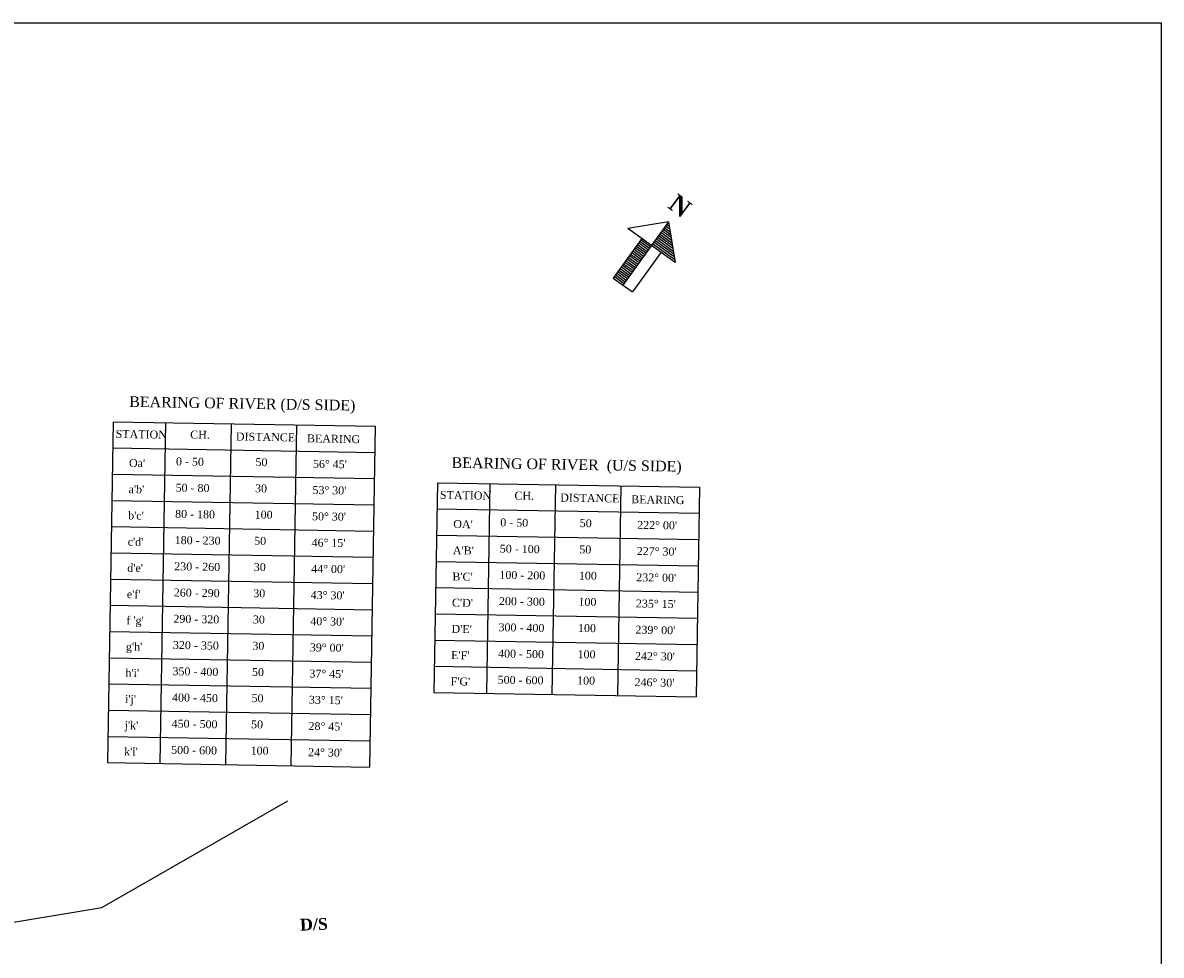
# Model space of a CAD drawing. Header units: inches. Extents: x 879 to 277514, y -5538 to 24347.
# Tile 4 of 4: x 258279 to 277514, y 8597 to 24347. Entities that reach past the tile are written whole.
import ezdxf

# ---------------------------------------------------------------- set-up
doc = ezdxf.new("R2010")
doc.units = ezdxf.units.IN
doc.header["$MEASUREMENT"] = 0

msp = doc.modelspace()

# ---------------------------------------------------------------- linework, layer by layer
at = {"color": 1, "ltscale": 0.5}
for p, q in [((235247, 24347), (277514, 24347)), ((277514, 24347), (277514, -5538))]:
    msp.add_line(p, q, dxfattribs=at)
at = {"color": 7}
for p, q in [((269188, 20986), (268418, 19917)), ((269188, 20986), (268503, 20874)), ((269194, 20952), (269174, 20966)), ((269188, 20986), (269301, 20298)), ((268901, 20587), (268503, 20874)), ((269247, 20625), (269037, 20777)), ((269240, 20672), (269057, 20804)), ((269232, 20719), (269077, 20831)), ((269224, 20766), (269096, 20858)), ((269217, 20812), (269116, 20885)), ((269209, 20859), (269135, 20912)), ((269202, 20906), (269155, 20939)), ((268738, 20704), (268255, 20034)), ((268665, 20603), (268828, 20486)), ((268685, 20631), (268848, 20513)), ((268704, 20658), (268867, 20540)), ((268724, 20685), (268887, 20568)), ((269301, 20298), (268901, 20587)), ((269293, 20345), (268920, 20614)), ((269286, 20392), (268940, 20641)), ((269278, 20439), (268959, 20668)), ((269270, 20485), (268979, 20695)), ((269263, 20532), (268998, 20723)), ((269255, 20579), (269018, 20750)), ((268529, 20414), (268691, 20297)), ((268548, 20441), (268711, 20324)), ((268568, 20468), (268730, 20351)), ((269063, 20470), (268580, 19800)), ((268587, 20495), (268750, 20378)), ((268607, 20522), (268769, 20405)), ((268626, 20549), (268789, 20432)), ((268646, 20576), (268808, 20459)), ((268372, 20197), (268535, 20080)), ((268392, 20224), (268554, 20107)), ((268411, 20251), (268574, 20134)), ((268431, 20278), (268593, 20161)), ((268450, 20305), (268613, 20188)), ((268470, 20332), (268633, 20215)), ((268490, 20360), (268652, 20242)), ((268509, 20387), (268672, 20269)), ((268255, 20034), (268580, 19800)), ((268275, 20061), (268437, 19944)), ((268294, 20089), (268457, 19971)), ((268314, 20116), (268476, 19998)), ((268333, 20143), (268496, 20026)), ((268353, 20170), (268515, 20053))]:
    msp.add_line(p, q, dxfattribs=at)
at = {"color": 0}
for p, q in [((259806, 17608), (259709, 11851)), ((259806, 17608), (264235, 17534)), ((260692, 17593), (260595, 11836)), ((261799, 17575), (261702, 11817)), ((262906, 17556), (262809, 11798)), ((264235, 17534), (264138, 11776)), ((259798, 17165), (264227, 17091)), ((259791, 16722), (264220, 16648)), ((265284, 16578), (265225, 13035)), ((265284, 16578), (265225, 13035)), ((265284, 16578), (269713, 16503)), ((266170, 16563), (266111, 13020)), ((267277, 16544), (267218, 13001)), ((268385, 16526), (268325, 12983)), ((269713, 16503), (269654, 12960)), ((259783, 16280), (264213, 16205)), ((265277, 16135), (269706, 16061)), ((259776, 15837), (264205, 15762)), ((265269, 15692), (269699, 15618)), ((259769, 15394), (264198, 15319)), ((265262, 15249), (269691, 15175)), ((259761, 14951), (264190, 14876)), ((265255, 14806), (269684, 14732)), ((259754, 14508), (264183, 14433)), ((265247, 14363), (269676, 14289)), ((259746, 14065), (264175, 13990)), ((265240, 13921), (269669, 13846)), ((259739, 13622), (264168, 13548)), ((265232, 13478), (269661, 13403)), ((259731, 13179), (264160, 13105)), ((265225, 13035), (269654, 12960)), ((259724, 12736), (264153, 12662)), ((259716, 12293), (264145, 12219)), ((259709, 11851), (264138, 11776))]:
    msp.add_line(p, q, dxfattribs=at)
at = {"ltscale": 0.5}
for p, q in [((259616, 9405), (262757, 11205)), ((256245, 8838), (259616, 9405))]:
    msp.add_line(p, q, dxfattribs=at)

# ---------------------------------------------------------------- texts
for s, insert, char_height, width, attachment_point, rotation in [('{\\fRomantic|b1|i0|c2|p2;N}', (269472, 21375), 300, 2672.44, 2, 323.2157), ('{\\fTimes New Roman|b0|i0|c0|p18;BEARING OF RIVER (D/S SIDE)}', (261990, 18006), 178.56, 5420.82, 2, 359.0357), ('{\\fTimes New Roman|b0|i0|c0|p18;STATION}', (259849, 17470), 133.92, 8423.79, 1, 359.0357), ('{\\fTimes New Roman|b0|i0|c0|p18;CH.}', (261109, 17459), 133.92, 8423.79, 1, 359.0357), ('{\\fTimes New Roman|b0|i0|c0|p18;DISTANCE}', (261882, 17426), 133.92, 8423.79, 1, 359.0357), ('{\\fTimes New Roman|b0|i0|c0|p18;BEARING}', (263082, 17395), 133.92, 8423.79, 1, 359.0357), ("{\\fTimes New Roman|b0|i0|c0|p18;Oa'}", (260075, 16979), 133.92, 8423.79, 1, 359.0357), ('{\\fTimes New Roman|b0|i0|c0|p18;0 - 50}', (260869, 17006), 133.92, 8423.79, 1, 359.0357), ('{\\fTimes New Roman|b0|i0|c0|p18;50}', (262212, 16994), 133.92, 8423.79, 1, 359.0357), ("{\\fTimes New Roman|b0|i0|c0|p18;56%%D 45'}", (263183, 16965), 133.92, 8423.79, 1, 359.0357), ('{\\fTimes New Roman|b0|i0|c0|p18;BEARING OF RIVER  (U/S SIDE)}', (267469, 16976), 178.56, 5420.82, 2, 359.0357), ("{\\fTimes New Roman|b0|i0|c0|p18;a'b'}", (260068, 16536), 133.92, 8423.79, 1, 359.0357), ('{\\fTimes New Roman|b0|i0|c0|p18;50 - 80}', (260862, 16563), 133.92, 8423.79, 1, 359.0357), ('{\\fTimes New Roman|b0|i0|c0|p18;30}', (262205, 16551), 133.92, 8423.79, 1, 359.0357), ("{\\fTimes New Roman|b0|i0|c0|p18;53%%D 30'}", (263175, 16522), 133.92, 8423.79, 1, 359.0357), ('{\\fTimes New Roman|b0|i0|c0|p18;STATION}', (265328, 16440), 133.92, 8423.79, 1, 359.0357), ('{\\fTimes New Roman|b0|i0|c0|p18;CH.}', (266587, 16429), 133.92, 8423.79, 1, 359.0357), ('{\\fTimes New Roman|b0|i0|c0|p18;DISTANCE}', (267361, 16395), 133.92, 8423.79, 1, 359.0357), ('{\\fTimes New Roman|b0|i0|c0|p18;BEARING}', (268560, 16365), 133.92, 8423.79, 1, 359.0357), ("{\\fTimes New Roman|b0|i0|c0|p18;b'c'}", (260061, 16093), 133.92, 8423.79, 1, 359.0357), ('{\\fTimes New Roman|b0|i0|c0|p18;80 - 180}', (260854, 16120), 133.92, 8423.79, 1, 359.0357), ('{\\fTimes New Roman|b0|i0|c0|p18;100}', (262198, 16108), 133.92, 8423.79, 1, 359.0357), ("{\\fTimes New Roman|b0|i0|c0|p18;50%%D 30'}", (263168, 16079), 133.92, 8423.79, 1, 359.0357), ('{\\fTimes New Roman|b0|i0|c0|p18;0 - 50}', (266348, 15975), 133.92, 8423.79, 1, 359.0357), ("{\\fTimes New Roman|b0|i0|c0|p18;OA'}", (265554, 15948), 133.92, 8423.79, 1, 359.0357), ('{\\fTimes New Roman|b0|i0|c0|p18;50}', (267691, 15963), 133.92, 8423.79, 1, 359.0357), ("{\\fTimes New Roman|b0|i0|c0|p18;222%%D 00'}", (268661, 15934), 133.92, 8423.79, 1, 359.0357), ("{\\fTimes New Roman|b0|i0|c0|p18;c'd'}", (260053, 15650), 133.92, 8423.79, 1, 359.0357), ('{\\fTimes New Roman|b0|i0|c0|p18;180 - 230}', (260847, 15677), 133.92, 8423.79, 1, 359.0357), ('{\\fTimes New Roman|b0|i0|c0|p18;50}', (262190, 15665), 133.92, 8423.79, 1, 359.0357), ("{\\fTimes New Roman|b0|i0|c0|p18;46%%D 15'}", (263160, 15636), 133.92, 8423.79, 1, 359.0357), ("{\\fTimes New Roman|b0|i0|c0|p18;A'B'}", (265547, 15505), 133.92, 8423.79, 1, 359.0357), ('{\\fTimes New Roman|b0|i0|c0|p18;50 - 100}', (266340, 15532), 133.92, 8423.79, 1, 359.0357), ('{\\fTimes New Roman|b0|i0|c0|p18;50}', (267684, 15520), 133.92, 8423.79, 1, 359.0357), ("{\\fTimes New Roman|b0|i0|c0|p18;227%%D 30'}", (268654, 15492), 133.92, 8423.79, 1, 359.0357), ("{\\fTimes New Roman|b0|i0|c0|p18;d'e'}", (260046, 15207), 133.92, 8423.79, 1, 359.0357), ('{\\fTimes New Roman|b0|i0|c0|p18;230 - 260}', (260840, 15234), 133.92, 8423.79, 1, 359.0357), ('{\\fTimes New Roman|b0|i0|c0|p18;30}', (262183, 15222), 133.92, 8423.79, 1, 359.0357), ("{\\fTimes New Roman|b0|i0|c0|p18;44%%D 00'}", (263153, 15193), 133.92, 8423.79, 1, 359.0357), ("{\\fTimes New Roman|b0|i0|c0|p18;B'C'}", (265539, 15062), 133.92, 8423.79, 1, 359.0357), ('{\\fTimes New Roman|b0|i0|c0|p18;100 - 200}', (266333, 15090), 133.92, 8423.79, 1, 359.0357), ('{\\fTimes New Roman|b0|i0|c0|p18;100}', (267676, 15077), 133.92, 8423.79, 1, 359.0357), ("{\\fTimes New Roman|b0|i0|c0|p18;232%%D 00'}", (268646, 15049), 133.92, 8423.79, 1, 359.0357), ("{\\fTimes New Roman|b0|i0|c0|p18;e'f'}", (260038, 14764), 133.92, 8423.79, 1, 359.0357), ('{\\fTimes New Roman|b0|i0|c0|p18;260 - 290}', (260832, 14791), 133.92, 8423.79, 1, 359.0357), ('{\\fTimes New Roman|b0|i0|c0|p18;30}', (262175, 14779), 133.92, 8423.79, 1, 359.0357), ("{\\fTimes New Roman|b0|i0|c0|p18;43%%D 30'}", (263145, 14750), 133.92, 8423.79, 1, 359.0357), ("{\\fTimes New Roman|b0|i0|c0|p18;C'D'}", (265532, 14620), 133.92, 8423.79, 1, 359.0357), ('{\\fTimes New Roman|b0|i0|c0|p18;200 - 300}', (266326, 14647), 133.92, 8423.79, 1, 359.0357), ('{\\fTimes New Roman|b0|i0|c0|p18;100}', (267669, 14635), 133.92, 8423.79, 1, 359.0357), ("{\\fTimes New Roman|b0|i0|c0|p18;235%%D 15'}", (268639, 14606), 133.92, 8423.79, 1, 359.0357), ("{\\fTimes New Roman|b0|i0|c0|p18;f 'g'}", (260031, 14321), 133.92, 8423.79, 1, 359.0357), ('{\\fTimes New Roman|b0|i0|c0|p18;290 - 320}', (260825, 14348), 133.92, 8423.79, 1, 359.0357), ('{\\fTimes New Roman|b0|i0|c0|p18;30}', (262168, 14336), 133.92, 8423.79, 1, 359.0357), ("{\\fTimes New Roman|b0|i0|c0|p18;40%%D 30'}", (263138, 14307), 133.92, 8423.79, 1, 359.0357), ("{\\fTimes New Roman|b0|i0|c0|p18;D'E'}", (265524, 14177), 133.92, 8423.79, 1, 359.0357), ('{\\fTimes New Roman|b0|i0|c0|p18;300 - 400}', (266318, 14204), 133.92, 8423.79, 1, 359.0357), ('{\\fTimes New Roman|b0|i0|c0|p18;100}', (267661, 14192), 133.92, 8423.79, 1, 359.0357), ("{\\fTimes New Roman|b0|i0|c0|p18;239%%D 00'}", (268631, 14163), 133.92, 8423.79, 1, 359.0357), ("{\\fTimes New Roman|b0|i0|c0|p18;g'h'}", (260023, 13878), 133.92, 8423.79, 1, 359.0357), ('{\\fTimes New Roman|b0|i0|c0|p18;320 - 350}', (260817, 13905), 133.92, 8423.79, 1, 359.0357), ('{\\fTimes New Roman|b0|i0|c0|p18;30}', (262160, 13893), 133.92, 8423.79, 1, 359.0357), ("{\\fTimes New Roman|b0|i0|c0|p18;39%%D 00'}", (263130, 13864), 133.92, 8423.79, 1, 359.0357), ("{\\fTimes New Roman|b0|i0|c0|p18;E'F'}", (265517, 13734), 133.92, 8423.79, 1, 359.0357), ('{\\fTimes New Roman|b0|i0|c0|p18;400 - 500}', (266311, 13761), 133.92, 8423.79, 1, 359.0357), ('{\\fTimes New Roman|b0|i0|c0|p18;100}', (267654, 13749), 133.92, 8423.79, 1, 359.0357), ("{\\fTimes New Roman|b0|i0|c0|p18;242%%D 30'}", (268624, 13720), 133.92, 8423.79, 1, 359.0357), ('{\\fTimes New Roman|b0|i0|c0|p18;350 - 400}', (260810, 13462), 133.92, 8423.79, 1, 359.0357), ("{\\fTimes New Roman|b0|i0|c0|p18;h'i'}", (260016, 13435), 133.92, 8423.79, 1, 359.0357), ('{\\fTimes New Roman|b0|i0|c0|p18;50}', (262153, 13450), 133.92, 8423.79, 1, 359.0357), ("{\\fTimes New Roman|b0|i0|c0|p18;37%%D 45'}", (263123, 13422), 133.92, 8423.79, 1, 359.0357), ("{\\fTimes New Roman|b0|i0|c0|p18;F'G'}", (265509, 13291), 133.92, 8423.79, 1, 359.0357), ('{\\fTimes New Roman|b0|i0|c0|p18;500 - 600}', (266303, 13318), 133.92, 8423.79, 1, 359.0357), ('{\\fTimes New Roman|b0|i0|c0|p18;100}', (267646, 13306), 133.92, 8423.79, 1, 359.0357), ("{\\fTimes New Roman|b0|i0|c0|p18;246%%D 30'}", (268616, 13277), 133.92, 8423.79, 1, 359.0357), ("{\\fTimes New Roman|b0|i0|c0|p18;i'j'}", (260008, 12992), 133.92, 8423.79, 1, 359.0357), ('{\\fTimes New Roman|b0|i0|c0|p18;400 - 450}', (260802, 13019), 133.92, 8423.79, 1, 359.0357), ('{\\fTimes New Roman|b0|i0|c0|p18;50}', (262145, 13007), 133.92, 8423.79, 1, 359.0357), ("{\\fTimes New Roman|b0|i0|c0|p18;33%%D 15'}", (263115, 12979), 133.92, 8423.79, 1, 359.0357), ("{\\fTimes New Roman|b0|i0|c0|p18;j'k'}", (260001, 12550), 133.92, 8423.79, 1, 359.0357), ('{\\fTimes New Roman|b0|i0|c0|p18;450 - 500}', (260795, 12577), 133.92, 8423.79, 1, 359.0357), ('{\\fTimes New Roman|b0|i0|c0|p18;50}', (262138, 12565), 133.92, 8423.79, 1, 359.0357), ("{\\fTimes New Roman|b0|i0|c0|p18;28%%D 45'}", (263108, 12536), 133.92, 8423.79, 1, 359.0357), ("{\\fTimes New Roman|b0|i0|c0|p18;k'l'}", (259993, 12107), 133.92, 8423.79, 1, 359.0357), ('{\\fTimes New Roman|b0|i0|c0|p18;500 - 600}', (260787, 12134), 133.92, 8423.79, 1, 359.0357), ('{\\fTimes New Roman|b0|i0|c0|p18;100}', (262130, 12122), 133.92, 8423.79, 1, 359.0357), ("{\\fTimes New Roman|b0|i0|c0|p18;24%%D 30'}", (263101, 12093), 133.92, 8423.79, 1, 359.0357), ('{\\fRomantic|b1|i0|c2|p2;D/S}', (263194, 9220), 200, 3265.01, 2, 2.1235)]:
    msp.add_mtext(s, dxfattribs=dict(insert=insert, char_height=char_height, width=width, attachment_point=attachment_point, rotation=rotation))

doc.saveas('drawing.dxf')
